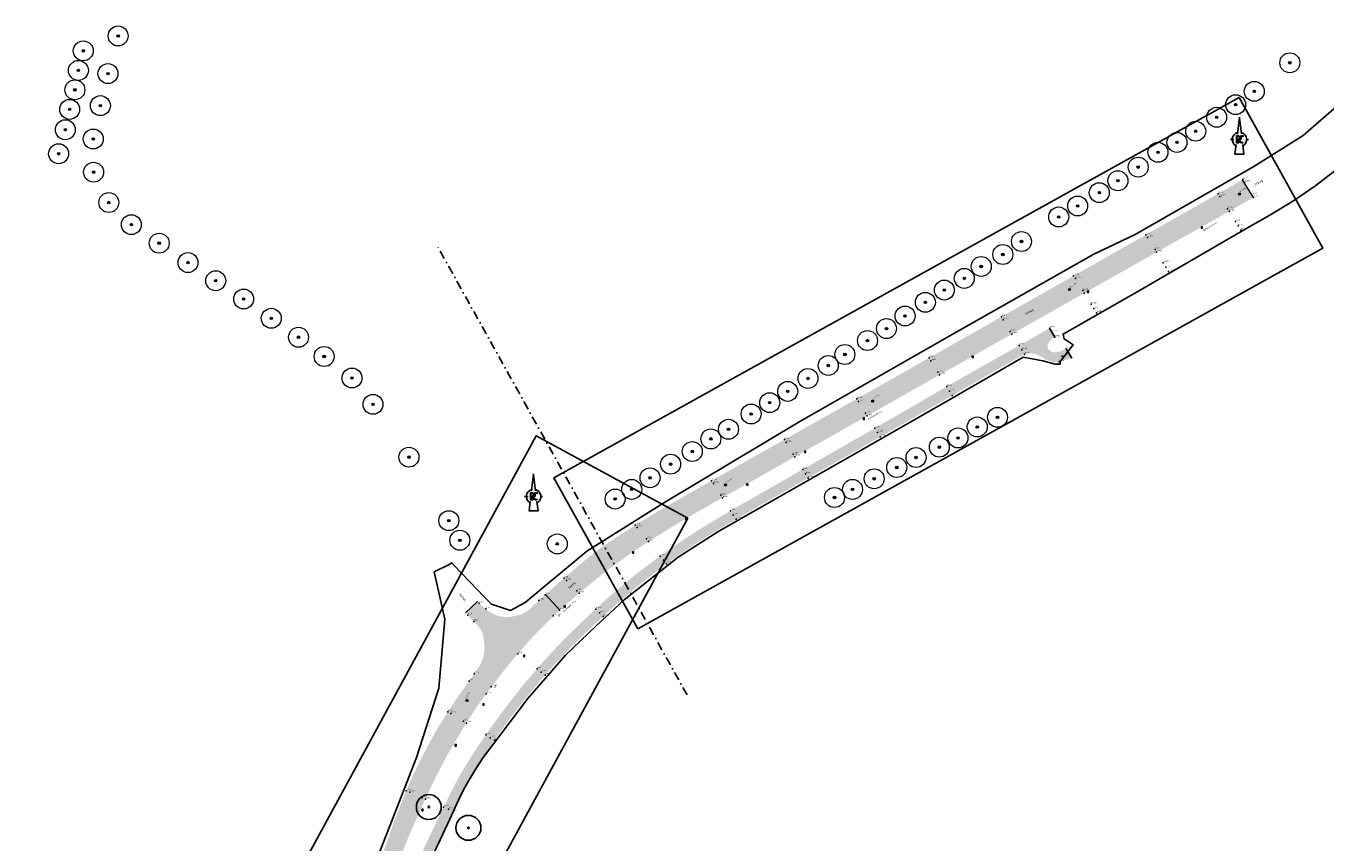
# Model space of a CAD drawing. Header units: metres. Extents: x 157686 to 160831, y 403691 to 406312.
# Tile 27 of 29: x 160005 to 160396, y 405718 to 405963. Entities that reach past the tile are written whole.
import ezdxf
from ezdxf.enums import TextEntityAlignment as Align

# ---------------------------------------------------------------- set-up
doc = ezdxf.new("R2010")
doc.units = ezdxf.units.M
doc.linetypes.add('DASHDOT2', pattern=[12.7, 6.35, -3.175, 0, -3.175])
doc.layers.get('Defpoints').update_dxf_attribs({"color": 171})
for name, color, linetype, lineweight in [('B-WE-GR-BOOM-S', 90, 'Continuous', 25), ('B-WE-GR-BOOM-S (ingemeten)', 90, 'Continuous', 25), ('B-WE-MO-ONDERZOEK_BORING-S-200', 30, 'Continuous', 18), ('B-WE-OG-HOOGTEPUNT-S', 7, 'Continuous', 25), ('B-WE-OG-HOOGTEPUNT-T18', 10, 'Continuous', 18), ('B-WE-OG-TOPOGRAFIE-T35', 7, 'Continuous', 35), ('B-WE-RI-HWA_KOLK_STRAATKOLK-S-200', 150, 'Continuous', 18), ('B-WE-VH-GESLOTENVERHARDING_ASFALT-A-200', 252, 'Continuous', 18), ('B-WE-VH-GESLOTENVERHARDING_ASFALT-TRAPSGEWIJSFREZEN-G', 10, 'VH-TRAPSGEWIJSFREZEN-SO', 18), ('B-WE-VH-T25', 7, 'Continuous', 25), ('N-WE-VH-VERHARDING_ASFALT_ZAAGSNEDE-G', 7, 'VH-ZAAGSNEDE', 25), ('X-XX-AL-BLADVERWIJZING_AS-G', 7, 'DASHDOT2', 25), ('X-XX-AL-ORIENTATIE-S', 7, 'Continuous', 25)]:
    doc.layers.add(name, color=color, linetype=linetype, lineweight=lineweight)
doc.layers.add('V-WE-VH-GESLOTENVERHARDING_ASFALT-A-200', color=7, linetype='Continuous', lineweight=18, true_color=0xcdcdcd)
doc.styles.add('NLCS-ISO', font='NLCS-ISO.TTF')
doc.styles.add('NLCS-ISO-M200-T25_CURSIEF', font='NLCS-ISO.TTF', dxfattribs={"oblique": 15, "height": 0.5})
doc.styles.add('NLCS-ISO-M200-T35', font='NLCS-ISO.TTF', dxfattribs={"height": 0.7000000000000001})
doc.linetypes.add('VH-TRAPSGEWIJSFREZEN-SO', pattern='A,15,-5,[182,NLCS.SHX,S=20,R=0,X=0,Y=0],-5', length=25)
doc.linetypes.add('VH-ZAAGSNEDE', pattern='A,1e-05,-2.54,[181,NLCS.SHX,S=2.54,R=0,X=-2.54,Y=0],-5.08,[181,NLCS.SHX,S=2.54,R=180,X=2.54,Y=0],-2.54', length=10.16001)

# ---------------------------------------------------------------- blocks, each defined once
blk = doc.blocks.new('SGR-BOOM_GBKN-SO')
at = {"linetype": 'ByBlock', "lineweight": 18}
h = blk.add_hatch(color=0, dxfattribs=at)
h.dxf.hatch_style = 1
edge = h.paths.add_edge_path()
edge.add_arc((0, 0), 0.25, 0, 360)
at = {"color": 0, "linetype": 'ByBlock', "lineweight": 18}
for radius in [2, 0.25]:
    blk.add_circle((0, 0), radius, dxfattribs=at)
at = {"color": 0, "linetype": 'ByBlock', "lineweight": 18, "style": 'NLCS-ISO'}
blk.add_attdef('SOORT', (2.5, 0), '', height=1.5, dxfattribs=at)
blk = doc.blocks.new('SGR-BOOM_01')
at = {"ltscale": 0.1}
h = blk.add_hatch(color=256, dxfattribs=at)
edge = h.paths.add_edge_path()
edge.add_arc((7.366995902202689e-12, -5.115907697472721e-12), 0.15, 0, 360)
for centre, radius in [((0, 0), 2.5), ((7.366995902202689e-12, -5.115907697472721e-12), 0.04499999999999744)]:
    blk.add_circle(centre, radius)
blk.add_circle((7.366995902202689e-12, -5.115907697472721e-12), 0.15, dxfattribs=at)
blk = doc.blocks.new('B-SRI-KOLK_STRAAT_01-SO')
for p, q in [((-1.125, 1.530808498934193e-17), (1.125, 2.25)), ((1.125, 0), (-1.125, 2.25))]:
    blk.add_line(p, q)
blk.add_lwpolyline([(-1.125, 0), (1.125, 0), (1.125, 2.25), (-1.125, 2.25)], close=True)
blk = doc.blocks.new('Noordpijl Advin')
blk.add_hatch(color=256).paths.add_polyline_path([(2.177849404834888, 2.73513994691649), (0.9178477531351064, 2.73513994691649), (0.9178477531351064, 0.6877692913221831), (-0.5851211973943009, 2.73513994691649), (-2.319488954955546, 2.73513994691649), (-2.319488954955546, -2.44311867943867), (-0.5625231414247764, -2.44311867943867), (-0.5625231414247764, -0.2367687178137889), (1.043524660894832, -2.443118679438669), (2.539621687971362, -2.443118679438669), (2.539621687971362, -2.174601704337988), (1.180188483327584, -2.174601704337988), (-0.8310401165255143, 0.5883759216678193), (-0.8310401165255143, -2.174601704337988), (-2.050971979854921, -2.174601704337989), (-2.050971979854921, 2.466622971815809), (-0.7211052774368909, 2.466622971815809), (0.9137161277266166, 0.239640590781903), (1.186364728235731, 0.239640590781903), (1.186364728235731, 2.466622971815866), (2.181753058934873, 2.466622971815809, 5.5329464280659)])
for p, q in [((0.02856467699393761, 16.93314052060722), (-1.541224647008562, 4.143700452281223)), ((-2.497582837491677, -3.647972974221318), (-3.408174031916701, -11.06677200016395))]:
    blk.add_line(p, q)
for points in [[(-0.0514094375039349, 16.28157274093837), (1.458753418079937, 4.173447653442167)], [(-5.421043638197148, 0), (-6.698291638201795, 0)], [(-5.421043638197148, 0), (-4.143795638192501, 0)], [(5.421043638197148, 0), (6.698291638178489, 0)], [(2.439107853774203, -3.68680006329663), (3.33960511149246, -10.90677200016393), (-3.388535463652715, -10.90677200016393)]]:
    blk.add_lwpolyline(points)
blk.add_lwpolyline([(2.177849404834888, 2.73513994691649), (0.9178477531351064, 2.73513994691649), (0.9178477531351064, 0.6877692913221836), (-0.5851211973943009, 2.73513994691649), (-2.319488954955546, 2.73513994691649), (-2.319488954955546, -2.443118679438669), (-0.5625231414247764, -2.443118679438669), (-0.5625231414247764, -0.2367687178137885), (1.043524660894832, -2.443118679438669), (2.539621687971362, -2.443118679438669), (2.539621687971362, -2.174601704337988), (1.180188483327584, -2.174601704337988), (-0.8310401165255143, 0.5883759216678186), (-0.8310401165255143, -2.174601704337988), (-2.050971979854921, -2.174601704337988), (-2.050971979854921, 2.466622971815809), (-0.7211052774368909, 2.466622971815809), (0.9137161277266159, 0.239640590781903), (1.186364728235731, 0.239640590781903), (1.186364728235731, 2.466622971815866), (2.181753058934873, 2.466622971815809), (2.181753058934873, 2.466622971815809, 5.5329464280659)], format="xyb", close=True)
for start, end in [(105.0457757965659, 240.9591359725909), (300.1770492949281, 74.04173971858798)]:
    blk.add_arc((0, 0), 5.421043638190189, start, end)
for points in [[(-0.0514094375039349, 16.28157274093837), (0.02856467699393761, 16.93314052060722), (1.45875341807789, 4.173447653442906), (1.627851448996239, 4.110441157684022)], [(2.419406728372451, -3.700283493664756), (2.57340211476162, -3.594889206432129), (3.33960511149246, -10.90677200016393), (3.520800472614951, -11.06677200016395)], [(-3.408174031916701, -11.06677200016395), (-3.388535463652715, -10.90677200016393), (3.520800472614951, -11.06677200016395), (3.33960511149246, -10.90677200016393)]]:
    blk.add_solid(points)
blk = doc.blocks.new('SOG-HOOGTEPUNT-SO')
for p, q in [((-0.5, 0), (0.5, 0)), ((0, 0.5), (0, -0.5))]:
    blk.add_line(p, q)
blk = doc.blocks.new('SMO-BODEM_BORING_VERHARDING-SO')
h = blk.add_hatch(color=256)
edge = h.paths.add_edge_path()
edge.add_arc((0, 0), 1.501469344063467, 0, 360)
blk.add_circle((0, 0), 1.501469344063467)
at = {"style": 'NLCS-ISO'}
blk.add_attdef('NR', (1.724038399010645, 1.494310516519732), '', height=2.5, dxfattribs=at)

msp = doc.modelspace()

# ---------------------------------------------------------------- hatches: boundary and pattern name
at = {"layer": 'V-WE-VH-GESLOTENVERHARDING_ASFALT-A-200'}
h = msp.add_hatch(color=256, dxfattribs=at)
h.dxf.hatch_style = 1
h.paths.add_polyline_path([(160317.952166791, 405865.1211044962), (160317.3979437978, 405866.0016955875), (160317.1970214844, 405865.8896168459), (160316.6190729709, 405865.6057886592), (160315.8762207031, 405865.2990722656), (160315.0073803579, 405865.0930884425), (160313.8750076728, 405864.9464115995), (160312.7227651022, 405865.2368639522), (160312.1828613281, 405865.8259277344), (160311.865920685, 405866.5055063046), (160311.8537725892, 405867.2611771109), (160312.341794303, 405868.1859848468), (160312.9729003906, 405868.7780761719), (160313.4229339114, 405869.1304300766), (160314.0148925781, 405869.5270996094), (160312.4537176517, 405872.2370326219), (160308.7593215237, 405870.1100815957), (160302.6841869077, 405866.6463926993), (160296.5799641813, 405863.2004660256), (160290.4792813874, 405859.7581659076), (160284.4344179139, 405856.3150040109), (160278.3825061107, 405852.8275977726), (160272.2735367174, 405849.2897572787), (160266.1897674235, 405845.7532000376), (160260.163413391, 405842.2695714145), (160254.0926159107, 405838.7820512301), (160248.0317406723, 405835.3221194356), (160242.0028625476, 405831.8739838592), (160235.8868319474, 405828.3802970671), (160230.7514004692, 405825.4450012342), (160232.0199682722, 405822.6676035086), (160237.4207947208, 405825.7495758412), (160243.4795407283, 405829.1884214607), (160249.573377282, 405832.6683926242), (160255.5903291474, 405836.1062285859), (160261.6407673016, 405839.5791279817), (160267.7299855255, 405843.0788474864), (160273.7738375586, 405846.5482182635), (160279.8888026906, 405850.0683913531), (160285.9395869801, 405853.5608071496), (160292.0060305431, 405857.0510482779), (160298.0895112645, 405860.5605378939), (160304.1463895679, 405864.0230789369), (160305.0563822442, 405864.4764697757), (160305.8663863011, 405864.6838322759), (160307.3006721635, 405864.6642767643), (160308.3601074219, 405864.3830566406), (160309.1940917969, 405864.0607910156), (160310.1389160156, 405863.5388183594), (160311.3581542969, 405862.7380371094), (160313.2541454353, 405862.1150021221), (160313.8050690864, 405861.9683461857), (160314.1089198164, 405861.9278743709), (160314.4499511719, 405861.9039566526), (160314.9593392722, 405861.9595007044), (160315.6809082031, 405862.1567876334), (160319.1649081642, 405863.1942099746)])
h = msp.add_hatch(color=256, dxfattribs=at)
h.dxf.hatch_style = 1
h.paths.add_polyline_path([(160160.4842426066, 405767.5358654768), (160161.978141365, 405769.2177677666), (160163.2430813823, 405770.6102838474), (160164.5170044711, 405771.9995097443), (160166.4992050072, 405774.0946562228), (160168.5579466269, 405776.2210835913), (160170.7169790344, 405778.3823043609), (160173.3436271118, 405780.9056897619), (160175.4485949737, 405782.9244801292), (160177.7318199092, 405785.0496261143), (160180.6211859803, 405787.6555189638), (160182.9846685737, 405789.761945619), (160185.6036052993, 405792.0264051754), (160187.9423085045, 405793.9960897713), (160190.5126694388, 405796.0961467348), (160193.0777124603, 405798.1446538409), (160196.0442536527, 405800.4079120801), (160199.0514039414, 405802.6082389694), (160201.7614379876, 405804.4911913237), (160204.4236453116, 405806.28225725), (160207.1375079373, 405808.0423902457), (160209.6592147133, 405809.6289072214), (160213.0192746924, 405811.7036143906), (160219.0821345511, 405815.2348754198), (160225.2481381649, 405818.7911218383), (160231.3305060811, 405822.2741630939), (160232.0199682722, 405822.6676035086), (160230.7514004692, 405825.4450012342), (160229.833335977, 405824.9202564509), (160223.7474963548, 405821.4338712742), (160217.6110790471, 405817.9153890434), (160211.5621010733, 405814.3488878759), (160208.2803768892, 405812.3436958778), (160205.6326519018, 405810.6643332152), (160203.0344105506, 405808.9772804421), (160200.0977316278, 405806.9973221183), (160196.9443998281, 405804.7897952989), (160194.4167229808, 405802.9614829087), (160191.5346212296, 405800.8208501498), (160188.81217897, 405798.7374206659), (160186.0115664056, 405796.4961015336), (160183.6647218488, 405794.5597265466), (160180.9816236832, 405792.2440864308), (160178.6240365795, 405790.1660074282), (160175.9660423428, 405787.7065952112), (160173.4787597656, 405785.382584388), (160171.1227458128, 405783.1251165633), (160168.6438196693, 405780.715661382), (160166.7451086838, 405778.8560809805), (160164.2483795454, 405776.2310391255), (160162.125109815, 405773.9538893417), (160160.9830468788, 405772.7158350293), (160159.543124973, 405771.1186163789), (160158.0303354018, 405769.3668257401), (160156.5548484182, 405767.6582310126), (160155.0570322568, 405765.8795384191), (160153.1073051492, 405763.4917883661), (160150.7897676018, 405760.5671430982), (160148.881294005, 405758.074842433), (160146.5889683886, 405754.9827463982), (160144.4998010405, 405752.0608514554), (160142.6478338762, 405749.4229421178), (160140.6840322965, 405746.5516156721), (160138.790053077, 405743.6633442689), (160136.7337370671, 405740.3654431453), (160135.2888254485, 405737.9508303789), (160133.7404742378, 405735.1098882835), (160132.0334721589, 405731.7782769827), (160130.7309717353, 405729.0945870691), (160128.9820796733, 405725.491145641), (160127.622438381, 405722.6307906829), (160126.2633857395, 405719.771674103), (160124.6577324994, 405716.3740649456), (160123.2975360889, 405713.4958496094), (160121.6238730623, 405709.8907823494), (160120.1982252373, 405706.8199394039), (160118.7682787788, 405703.679324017), (160117.320819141, 405700.5002441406), (160115.9589135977, 405697.3759925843), (160114.5251136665, 405694.0112106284), (160113.1692143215, 405690.7758499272), (160111.9014712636, 405687.6408954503), (160110.6940978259, 405684.5832341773), (160109.3629985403, 405681.1379146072), (160106.828092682, 405674.5670718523), (160105.5639805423, 405671.2428056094), (160104.3419986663, 405668.0293303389), (160101.8267055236, 405661.4818743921), (160099.2874275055, 405654.9644060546), (160096.7392498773, 405648.4724547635), (160096.2629433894, 405647.2493129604), (160096.1252171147, 405646.8956357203), (160095.3448630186, 405644.8917081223), (160094.1926823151, 405641.932940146), (160091.6571833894, 405635.4066471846), (160089.1128773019, 405628.8867077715), (160086.5837410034, 405622.3659379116), (160084.0294164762, 405615.833670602), (160081.4839134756, 405609.3376232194), (160078.9295325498, 405602.7873293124), (160076.382978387, 405596.2574175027), (160073.8238185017, 405589.7234839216), (160071.2618221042, 405583.2096822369), (160068.7424774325, 405576.7468290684), (160066.1809924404, 405570.232374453), (160064.9063924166, 405567.0200495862), (160063.5818328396, 405563.6818136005), (160061.0072655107, 405557.1694884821), (160058.4632279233, 405550.6323819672), (160055.9783994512, 405544.1219242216), (160053.4658225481, 405537.5741382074), (160050.9352294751, 405531.0586829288), (160048.3712266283, 405524.5282599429), (160045.8320274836, 405518.0391577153), (160043.3024725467, 405511.4926754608), (160040.7706273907, 405504.9475334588), (160038.270010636, 405498.4454461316), (160035.7293044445, 405491.8931652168), (160033.1889325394, 405485.3424410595), (160030.6536657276, 405478.8363545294), (160028.1311132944, 405472.3449864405), (160025.5854031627, 405465.8031294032), (160023.058579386, 405459.2990526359), (160020.4993950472, 405452.7696241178), (160017.9815361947, 405446.2491189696), (160017.4186845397, 405444.7953220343), (160016.9300002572, 405443.53309298), (160015.4438230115, 405439.694426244), (160013.6302500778, 405435.0166506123), (160016.2727740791, 405434.1362434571), (160018.0155496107, 405438.6219457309), (160020.5892027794, 405445.2455524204), (160023.1132513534, 405451.7501617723), (160025.6675581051, 405458.3069640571), (160028.1763395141, 405464.7565309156), (160030.7367710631, 405471.334515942), (160033.2683103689, 405477.8295074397), (160035.8112490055, 405484.3598391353), (160038.3468170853, 405490.8646439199), (160040.8969163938, 405497.4262728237), (160043.4520662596, 405503.9822546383), (160045.9787361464, 405510.4957969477), (160048.5393281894, 405517.0716196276), (160051.0449485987, 405523.5167965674), (160053.5954774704, 405530.0817311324), (160056.1256674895, 405536.5947582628), (160058.6436392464, 405543.0771500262), (160061.1824193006, 405549.6223741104), (160063.7276334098, 405556.1927004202), (160066.2711338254, 405562.7227623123), (160067.498739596, 405565.8711162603), (160068.8116720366, 405569.2383015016), (160071.3631893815, 405575.7535470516), (160073.8524651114, 405582.1463953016), (160076.3815460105, 405588.6850655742), (160078.9630688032, 405595.3026433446), (160081.5879956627, 405601.8334404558), (160084.1546834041, 405608.2843482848), (160086.7240283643, 405614.8287017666), (160089.2610992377, 405621.3632519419), (160091.7764729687, 405627.8775023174), (160094.3183412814, 405634.4234585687), (160096.863632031, 405640.9195145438), (160099.4184633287, 405647.4650076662), (160101.9347668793, 405653.9287025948), (160104.4584830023, 405660.4808841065), (160107.011080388, 405667.0359041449), (160108.3780038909, 405670.435380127), (160109.6948543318, 405673.6349335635), (160112.2555439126, 405680.0119789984), (160113.6193835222, 405683.6049550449), (160114.7470875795, 405686.5688223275), (160116.0716278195, 405689.7382290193), (160117.3804545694, 405692.8070600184), (160118.795708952, 405696.2695043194), (160120.0296849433, 405699.2873594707), (160121.5356031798, 405702.7249714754), (160122.9593726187, 405705.6527799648), (160124.5343186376, 405708.7948377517), (160126.2519537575, 405712.3432415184), (160127.5308399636, 405715.0199137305), (160129.284097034, 405718.6764510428), (160130.5522030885, 405721.3250839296), (160131.8367755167, 405724.021565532), (160133.6871418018, 405727.9620090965), (160134.7718804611, 405730.3974957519), (160136.3754836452, 405733.6194319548), (160137.9911333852, 405736.4976122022), (160139.3654103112, 405738.8304061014), (160141.3038809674, 405741.9785206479), (160143.2517694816, 405744.9592904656), (160145.1871052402, 405747.7917331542), (160146.911489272, 405750.2552119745), (160149.0384741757, 405753.1991731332), (160151.3441714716, 405756.2553239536), (160153.2735528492, 405758.71502454), (160155.7646255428, 405761.8537508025), (160157.4279281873, 405763.9007743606), (160159.1253003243, 405765.948813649)])
at = {"layer": 'V-WE-VH-GESLOTENVERHARDING_ASFALT-A-200', "true_color": 0x7d7d7d}
h = msp.add_hatch(color=8, dxfattribs=at)
h.dxf.hatch_style = 1
h.paths.add_polyline_path([(160165.1492150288, 405787.3706199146), (160160.8320214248, 405792.0365866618), (160159.5466797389, 405790.8975742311), (160158.8836223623, 405790.2519869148), (160157.0990185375, 405788.5231202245), (160155.9383664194, 405787.5068868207), (160154.7811292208, 405786.6802778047), (160153.5023172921, 405786.0264800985), (160152.2104177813, 405785.7029626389), (160150.6950683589, 405785.4108886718), (160149.1550292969, 405785.2997538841), (160147.7646978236, 405785.3746834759), (160146.4010425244, 405785.6793878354), (160145.0898112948, 405786.2348744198), (160144.1198730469, 405786.8008889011), (160142.9450683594, 405787.6999511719), (160141.8571777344, 405788.6179199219), (160140.4890136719, 405789.9278857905), (160140.4142749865, 405790.0063312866), (160136.7907415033, 405786.5537153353), (160138.0400333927, 405785.2361160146), (160138.6942369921, 405784.5461425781), (160140.5961041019, 405782.5850816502), (160141.4263582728, 405781.5109928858), (160142.0479251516, 405780.1471547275), (160142.2800292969, 405778.8068847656), (160142.4806849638, 405777.0132939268), (160142.5358886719, 405775.7980957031), (160142.4646099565, 405774.6458344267), (160142.2266422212, 405773.3477132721), (160141.651894, 405771.6942038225), (160140.8846700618, 405770.3391113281), (160139.7183721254, 405768.655996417), (160137.8088644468, 405765.9471083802), (160135.6857749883, 405762.9352264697), (160133.4609720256, 405759.6813709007), (160131.5035801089, 405756.7256047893), (160129.4095983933, 405753.4071853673), (160127.8043047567, 405750.7448714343), (160125.4341066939, 405746.4692635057), (160124.1034963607, 405743.9260753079), (160122.4363291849, 405740.5535756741), (160120.9868717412, 405737.5229817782), (160119.4056487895, 405734.0037469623), (160118.1786130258, 405731.1184787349), (160116.7113935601, 405727.3969853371), (160115.2782152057, 405723.5711985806), (160114.1299366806, 405720.2843422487), (160112.9719585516, 405716.9697215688), (160111.6360464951, 405713.450636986), (160111.0799420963, 405711.9857363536), (160110.6793563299, 405710.9305058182), (160109.3232909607, 405707.3642278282), (160108.1563444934, 405704.2953082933), (160106.8519869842, 405700.860697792), (160105.6616893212, 405697.7264276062), (160104.2216882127, 405693.9707421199), (160103.0711597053, 405690.9700338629), (160101.8834221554, 405687.8642859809), (160100.5667375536, 405684.4213617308), (160098.0601149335, 405677.9013024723), (160096.7745032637, 405674.5643909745), (160095.565571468, 405671.4265084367), (160093.2723657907, 405665.4948075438), (160090.610667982, 405658.6430728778), (160087.9578374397, 405651.8316238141), (160085.418546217, 405645.3111468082), (160082.8733657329, 405638.7987204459), (160080.3466409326, 405632.2986207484), (160077.7831589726, 405625.7351128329), (160075.2193723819, 405619.1783409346), (160072.6750435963, 405612.6647949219), (160070.1495459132, 405606.1923963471), (160067.593068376, 405599.6398742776), (160065.0968825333, 405593.2210436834), (160062.5863373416, 405586.7431368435), (160059.9700225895, 405579.9850495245), (160057.460327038, 405573.4949826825), (160056.2036173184, 405570.2486773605), (160054.9199345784, 405566.9326959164), (160052.4084740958, 405560.4405590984), (160049.9149157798, 405553.9952554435), (160047.3970550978, 405547.4703342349), (160044.8419715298, 405540.8925471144), (160042.3007414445, 405534.3428026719), (160039.7596531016, 405527.8373147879), (160037.2174648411, 405521.3503853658), (160034.6231054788, 405514.8249718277), (160032.0446643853, 405508.3448643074), (160029.4787029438, 405501.8347917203), (160026.9694832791, 405495.3576861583), (160024.4375008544, 405488.8102074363), (160021.9056416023, 405482.3184103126), (160019.3429343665, 405475.8011891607), (160016.7849457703, 405469.2728274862), (160014.2560438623, 405462.7355254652), (160011.7087215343, 405456.2204079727), (160009.1817221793, 405449.687444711), (160006.6580419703, 405443.2049698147), (160004.6459785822, 405438.0099316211), (160009.7684732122, 405436.3032750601), (160011.6652862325, 405441.209475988), (160012.5382986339, 405443.467691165), (160014.2143913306, 405447.8036487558), (160016.6997944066, 405454.2599656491), (160019.235722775, 405460.7885508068), (160021.7437263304, 405467.2717197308), (160024.2772921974, 405473.8209670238), (160026.8317584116, 405480.3626083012), (160029.3971640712, 405486.8397131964), (160031.9737598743, 405493.3549456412), (160034.5498141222, 405499.8737557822), (160037.1201030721, 405506.3668880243), (160039.6971316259, 405512.8828203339), (160042.2491267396, 405519.3659708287), (160044.8261475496, 405525.9213470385), (160047.3869531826, 405532.4311544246), (160049.922899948, 405538.9264060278), (160052.4535234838, 405545.5056251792), (160054.9410462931, 405552.0260618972), (160057.4609178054, 405558.5686482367), (160059.977172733, 405565.0717456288), (160061.3029259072, 405568.4901125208), (160062.509746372, 405571.6018192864), (160065.0473131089, 405578.129422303), (160067.601137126, 405584.6898086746), (160070.1326608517, 405591.2118530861), (160072.6427737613, 405597.7293978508), (160075.1349010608, 405604.266343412), (160077.6267718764, 405610.8011514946), (160080.111093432, 405617.3166536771), (160082.624180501, 405623.886437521), (160085.1479109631, 405630.398338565), (160087.7022438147, 405636.9146285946), (160090.2395712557, 405643.4081709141), (160090.4589774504, 405643.9772457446), (160092.7278821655, 405649.8621140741), (160093.0651476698, 405650.7334494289), (160095.2980014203, 405656.5020927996), (160097.830797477, 405663.0269557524), (160100.3535202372, 405669.5568781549), (160101.576898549, 405672.7120760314), (160102.8728289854, 405676.0543920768), (160105.4116920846, 405682.5870705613), (160106.7509890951, 405686.0500834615), (160107.9291705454, 405689.0965007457), (160109.1924780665, 405692.3968882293), (160110.4912401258, 405695.7899005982), (160111.7228149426, 405698.967577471), (160113.0031720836, 405702.2711212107), (160114.400450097, 405705.8449106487), (160115.5677854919, 405708.8305805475), (160116.6813691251, 405711.6700014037), (160118.0951015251, 405715.2747430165), (160119.3234153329, 405718.2675267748), (160120.7480985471, 405721.6152309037), (160122.2171884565, 405724.9522983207), (160123.7241962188, 405728.2842425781), (160125.2247273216, 405731.5523227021), (160126.6836018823, 405734.6639750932), (160128.2184222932, 405737.800441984), (160129.7649582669, 405740.8082377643), (160131.1695737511, 405743.4113321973), (160133.2937077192, 405747.0840245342), (160135.022443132, 405750.0007973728), (160136.9314345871, 405753.1638031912), (160138.9330814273, 405756.314832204), (160140.8501051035, 405759.1633153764), (160142.6485475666, 405761.6076581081), (160145.0004434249, 405764.7671723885), (160145.9065224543, 405765.9787788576), (160146.9049435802, 405767.2985112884), (160147.8158087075, 405768.4756498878), (160149.3693238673, 405770.4335361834), (160150.3947270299, 405771.7079994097), (160151.5201991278, 405773.0542442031), (160152.5133359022, 405774.2303052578), (160153.8895183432, 405775.8156006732), (160155.1283811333, 405777.1926190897), (160156.0757708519, 405778.230059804), (160157.2499696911, 405779.493047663), (160158.7204997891, 405781.0424578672), (160159.8873310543, 405782.2393148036), (160161.2561327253, 405783.6229942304), (160162.453486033, 405784.8098121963), (160163.6861037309, 405786.001582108), (160165.101911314, 405787.3281761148)])

# ---------------------------------------------------------------- linework, layer by layer
at = {"layer": 'B-WE-VH-GESLOTENVERHARDING_ASFALT-TRAPSGEWIJSFREZEN-G', "ltscale": 0.05, "elevation": 14.94018554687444}
msp.add_lwpolyline([(160373.7453074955, 405911.559784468), (160370.4648000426, 405916.8886672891)], dxfattribs=at)
at = {"layer": 'Defpoints'}
for points in [[(160400.210513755, 405940.238215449), (160388.7325921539, 405930.2492940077), (160373.9221939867, 405920.8695479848), (160338.1917343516, 405900.3973079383), (160325.7890672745, 405894.4716826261), (160282.298353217, 405869.8123026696), (160237.3825357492, 405844.1854572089), (160196.4652616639, 405819.6599800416), (160173.253865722, 405805.1178359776), (160154.7778522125, 405789.6693410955), (160150.3421366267, 405787.2690101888), (160144.6047036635, 405789.2096847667), (160142.3831931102, 405791.3776494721), (160133.5494837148, 405800.7081560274), (160132.7281745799, 405801.6385522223), (160131.9337177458, 405801.1018040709), (160127.4009197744, 405798.8901293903), (160130.5568894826, 405784.6075952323), (160128.7958023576, 405763.8906946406), (160122.0636946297, 405743.0557869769), (160113.9986103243, 405722.1667655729), (160108.8774401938, 405709.0994304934)], [(160126.7729808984, 405713.2730031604), (160129.1494527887, 405718.236223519), (160132.0943152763, 405724.4123926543), (160134.1515218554, 405728.8243234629), (160134.7231788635, 405730.2229758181), (160136.2370022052, 405733.247756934), (160137.8608649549, 405736.1007121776), (160139.9131192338, 405739.5945877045), (160142.0805759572, 405743.0188263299), (160155.5331658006, 405760.7435289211), (160166.8964469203, 405773.7698518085), (160175.9775957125, 405782.4998603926), (160184.5411764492, 405790.513738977), (160200.8046708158, 405803.3058484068), (160213.0023267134, 405811.1439582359), (160249.460282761, 405831.8885521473), (160279.8511442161, 405849.2625710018), (160304.47099541, 405863.50839344), (160310.4145283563, 405862.3898720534), (160314.0934200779, 405861.4365481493), (160315.626279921, 405861.4195347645), (160315.6809082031, 405862.1567876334), (160317.1188964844, 405864.1218261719), (160319.5510253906, 405867.2078433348), (160316.8355543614, 405869.0120216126), (160316.4980954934, 405870.4659364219), (160340.8693131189, 405884.3685728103), (160371.3037618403, 405902.0233590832), (160378.6532563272, 405906.2472112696), (160386.1256802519, 405910.7511012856), (160392.4864708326, 405915.1400733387), (160400.9026767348, 405921.6904748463)]]:
    msp.add_lwpolyline(points, dxfattribs=at)
at = {"layer": 'N-WE-VH-VERHARDING_ASFALT_ZAAGSNEDE-G', "ltscale": 0.05, "flags": 128}
for points, elevation in [([(160312.4478702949, 405872.2336661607), (160314.0148925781, 405869.5270996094)], 13.94198577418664), ([(160317.4076000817, 405866.007082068), (160319.1828772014, 405863.1654696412)], 13.79662831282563)]:
    msp.add_lwpolyline(points, dxfattribs=dict(at, elevation=elevation))
msp.add_lwpolyline([(160140.4142749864, 405790.0063312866), (160136.7884259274, 405786.5515089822)], dxfattribs=at)
at = {"layer": 'X-XX-AL-BLADVERWIJZING_AS-G', "ltscale": 0.4, "extrusion": (-0.0007010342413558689, -0.001062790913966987, 0.9999991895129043), "elevation": -543.5821452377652}
msp.add_lwpolyline([(160203.4087793, 405761.5254501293), (160128.2017445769, 405896.7747584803)], dxfattribs=at)

# ---------------------------------------------------------------- block references
at = {"layer": 'B-WE-GR-BOOM-S', "xscale": 1.5, "yscale": 1.5, "zscale": 1.5}
for p in [(160032.353, 405960.175), (160021.87, 405955.682), (160384.7, 405952.1), (160020.4, 405949.802), (160029.296, 405948.844), (160019.346, 405943.969), (160374, 405943.5), (160027.015, 405939.204), (160368.4, 405939.5), (160017.771, 405938.077), (160362.7, 405935.7), (160016.476, 405931.946), (160356.4, 405931.5), (160024.867, 405929.159), (160350.758, 405928.135), (160014.458, 405924.719), (160345.042, 405925.161), (160339.1, 405920.7), (160024.969, 405919.173), (160333, 405916.6), (160327.4, 405913), (160029.539, 405910.033), (160320.9, 405909), (160315.2, 405905.7), (160036.326, 405903.384), (160044.701, 405897.804), (160304, 405898.3), (160298.4, 405894.4), (160053.362, 405891.969), (160291.9, 405890.8), (160061.7, 405886.5), (160286.8, 405887.2), (160070.1, 405881), (160280.8, 405883.7), (160275.1, 405880), (160078.4, 405875.2), (160269, 405875.9), (160086.6, 405869.5), (160263.4, 405872.1), (160257.7, 405868.5), (160094.3, 405863.7), (160250.9, 405864.3), (160102.681, 405857.227), (160245.9, 405861), (160233.7, 405853.2), (160239.8, 405857.1), (160109, 405849.3), (160228.3, 405849.8), (160222.7, 405846.4), (160296.8, 405845.4), (160215.9, 405841.8), (160290.7, 405842.5), (160210.6, 405838.9), (160284.9, 405839.2), (160205, 405835.1), (160279.294, 405836.415), (160119.8, 405833.4), (160198.5, 405831.3), (160266.5, 405830.3), (160272.3, 405833.3), (160192.3, 405827.2), (160259.7, 405826.9), (160186.8, 405823.7), (160253.2, 405823.7), (160181.8, 405820.8), (160247.77, 405821.264), (160131.8, 405814.3), (160135.1, 405808.4), (160164.4, 405807.3)]:
    msp.add_blockref('SGR-BOOM_GBKN-SO', p, dxfattribs=at)
at = {"layer": 'B-WE-GR-BOOM-S (ingemeten)', "xscale": 1.5, "yscale": 1.5, "zscale": 1.5}
for p in [(160125.778553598, 405728.1036297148, 8.224868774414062), (160137.6980984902, 405721.8456125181, 7.942153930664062)]:
    msp.add_blockref('SGR-BOOM_01', p, dxfattribs=at)
at = {"layer": 'B-WE-MO-ONDERZOEK_BORING-S-200', "xscale": 0.2000000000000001, "yscale": 0.2000000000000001, "zscale": 0.2000000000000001}
for p, rotation, values in [((160369.5628424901, 405912.6049848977), 32.21881471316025, {'NR': '2-2-35'}), ((160318.4555955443, 405883.8827434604), 32.21881471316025, {'NR': '2-2-34'}), ((160259.2401764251, 405850.241414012), 32.21881471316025, {'NR': '2-2-33'}), ((160215.034643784, 405825.0303809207), 32.21881471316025, {'NR': '2-2-32'}), ((160137.2502668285, 405760.1798967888), 60.77137979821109, {'NR': '2-2-31'})]:
    msp.add_blockref('SMO-BODEM_BORING_VERHARDING-SO', p, dxfattribs=dict(at, rotation=rotation)).add_auto_attribs(values)
at = {"layer": 'B-WE-OG-HOOGTEPUNT-S', "xscale": 0.2, "yscale": 0.2, "zscale": 0.2}
for p in [(160370.5485586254, 405916.9480962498, 14.85249685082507), (160371.0565672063, 405916.0718787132, 14.89849366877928), (160363.1417536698, 405912.6935708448, 14.67610386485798), (160363.6634800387, 405911.8491271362, 14.70706308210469), (160373.3050717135, 405912.393869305, 14.94896850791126), (160373.7828196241, 405911.5819622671, 14.94142501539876), (160365.9254519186, 405908.1879974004, 14.73354122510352), (160366.4344941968, 405907.3640836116, 14.7134482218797), (160368.3315052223, 405904.2936637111, 15.3382983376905), (160341.4110713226, 405900.3468267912, 14.06955706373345), (160341.9368292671, 405899.4950304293, 14.10936701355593), (160369.1342920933, 405902.9943076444, 15.30321644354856), (160369.9367060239, 405901.6955552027, 15.26752440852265), (160344.1708393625, 405895.8756430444, 14.11722407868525), (160344.6512863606, 405895.0972563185, 14.08544937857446), (160346.621524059, 405891.9052145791, 14.80164372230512), (160319.6921192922, 405887.982525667, 13.43769748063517), (160347.4584648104, 405890.5492615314, 14.77019870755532), (160348.2430871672, 405889.2780710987, 14.74244976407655), (160320.2140866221, 405887.1360428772, 13.48589480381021), (160322.4124850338, 405883.5708649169, 13.48510328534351), (160322.8959243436, 405882.7868636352, 13.44342947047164), (160324.9502018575, 405879.4554088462, 14.25495194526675), (160325.7741454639, 405878.1192062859, 14.24079885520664), (160326.5558988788, 405876.8514242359, 14.22558618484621), (160297.9571800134, 405875.6267061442, 12.80946273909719), (160298.4833798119, 405874.7741526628, 12.85487342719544), (160312.5139718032, 405872.2717223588, 13.94365435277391), (160300.6443801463, 405871.2728811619, 12.86936126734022), (160301.1389928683, 405870.4715053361, 12.85394279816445), (160313.2713007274, 405870.9619504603, 13.92883691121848), (160314.0148925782, 405869.5270996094, 13.90241706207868), (160303.2875496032, 405866.9903950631, 13.73013453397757), (160304.0878709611, 405865.6937074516, 13.68939799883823), (160304.8902449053, 405864.3936942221, 13.62885260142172), (160317.4606264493, 405866.0366613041, 13.79601289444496), (160276.2095394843, 405863.2861641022, 12.20598534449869), (160276.7439096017, 405862.4214806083, 12.24766814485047), (160315.3201237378, 405862.0581441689, 13.72895598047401), (160316.2475524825, 405863.7775409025, 13.76628981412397), (160278.8813360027, 405858.9628341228, 12.26617377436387), (160279.3774233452, 405858.1600973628, 12.25097170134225), (160281.5462226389, 405854.6506852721, 13.1835155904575), (160282.4056492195, 405853.2600162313, 13.14646432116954), (160254.4754184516, 405850.9675265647, 11.59163340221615), (160254.9989173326, 405850.1178552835, 11.62248403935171), (160283.1977621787, 405851.9782697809, 13.11067803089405), (160259.9204073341, 405842.1299705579, 12.64697016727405), (160260.7226258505, 405840.8279199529, 12.61166908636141), (160232.6992070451, 405838.6734729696, 10.94624514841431), (160233.2217109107, 405837.8265008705, 10.98641371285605), (160261.5308888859, 405839.5160587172, 12.57411107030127), (160235.3895387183, 405834.3124796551, 11.00709092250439), (160235.8708127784, 405833.5323405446, 10.98792070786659), (160238.2251341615, 405829.716015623, 12.12227971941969), (160210.8076597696, 405826.3309112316, 10.35357212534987), (160211.3536093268, 405825.4667027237, 10.39032232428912), (160239.0365648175, 405828.4006968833, 12.08203993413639), (160239.8288791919, 405827.1163653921, 12.04215787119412), (160213.5801156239, 405821.9422641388, 10.38255040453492), (160214.0573954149, 405821.1867561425, 10.36642716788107), (160216.5275957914, 405817.2765630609, 11.58223130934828), (160217.3505756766, 405815.9738305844, 11.54867343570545), (160218.1575846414, 405814.6963792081, 11.50881882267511), (160187.8670739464, 405812.9603893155, 9.79987416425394), (160188.4538559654, 405812.2327910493, 9.793856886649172), (160191.2222973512, 405808.7999776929, 9.740722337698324), (160191.8761154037, 405807.9892560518, 9.709057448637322), (160195.3730064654, 405803.6531792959, 11.04699479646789), (160196.3625073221, 405802.4262175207, 11.0141416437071), (160197.2680502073, 405801.3033619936, 10.9732228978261), (160166.4454139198, 405796.9828510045, 9.160710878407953), (160167.1338107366, 405796.3069916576, 9.15486573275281), (160158.9050292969, 405790.2458496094, 8.997802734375), (160160.7766930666, 405791.9875571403, 8.97436414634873), (160170.3126043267, 405793.1860920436, 9.101962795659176), (160171.0215911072, 405792.4900177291, 9.070723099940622), (160137.5498617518, 405785.8410841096, 8.425744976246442), (160140.8937988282, 405789.4157714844, 8.453450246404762), (160142.8921564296, 405787.7260952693, 8.5490722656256), (160175.9660423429, 405787.7065952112, 10.51969998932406), (160177.0989308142, 405786.52336195, 10.47285939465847), (160139.3258845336, 405783.9530993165, 8.506139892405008), (160178.1843246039, 405785.4577359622, 10.42344520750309), (160152.5245073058, 405774.2431741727, 8.470752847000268), (160139.4299316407, 405768.1721191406, 8.323395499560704), (160158.3202435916, 405769.7025356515, 9.983969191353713), (160159.5623031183, 405768.7294507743, 9.938504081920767), (160160.7310863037, 405767.8137738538, 9.89120527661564), (160137.8815705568, 405765.9778980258, 8.201223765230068), (160143.0059232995, 405762.1426744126, 8.10849187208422), (160131.5426058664, 405756.7845357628, 8.07367923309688), (160132.4227822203, 405756.2446376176, 8.058831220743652), (160136.2232167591, 405753.9134598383, 7.991683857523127), (160137.075535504, 405753.3906494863, 7.944460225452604), (160142.9175746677, 405749.8071561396, 9.460703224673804), (160144.2626790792, 405748.9820721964, 9.410349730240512), (160145.492342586, 405748.2277994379, 9.355804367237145), (160118.9841192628, 405733.0125568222, 7.843180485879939), (160120.0552624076, 405732.5409245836, 7.847617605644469), (160123.8112035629, 405730.8871559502, 7.809799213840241), (160124.7329680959, 405730.4812962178, 7.782326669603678), (160130.2294139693, 405728.061170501, 8.888348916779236), (160131.6817750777, 405727.4216851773, 8.829736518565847), (160133.1332967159, 405726.7825694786, 8.770512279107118)]:
    msp.add_blockref('SOG-HOOGTEPUNT-SO', p, dxfattribs=at)
at = {"layer": 'B-WE-RI-HWA_KOLK_STRAATKOLK-S-200', "xscale": 0.2, "yscale": 0.2, "zscale": 0.2}
for p in [(160358.246, 405902.323), (160324.063, 405882.984), (160289.303, 405863.352), (160256.571, 405844.787), (160238.942, 405834.782), (160221.58, 405824.932), (160203.233, 405814.529), (160187.246, 405804.488), (160166.63, 405788.234), (160154.473, 405773.407), (160142.239, 405758.728), (160133.849, 405746.438), (160123.866, 405727.001)]:
    msp.add_blockref('B-SRI-KOLK_STRAAT_01-SO', p, dxfattribs=at)
at = {"layer": 'X-XX-AL-ORIENTATIE-S', "xscale": 0.4, "yscale": 0.4, "zscale": 0.4}
for p in [(160369.5592695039, 405928.998049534), (160157.2777972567, 405821.5718280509)]:
    msp.add_blockref('Noordpijl Advin', p, dxfattribs=at)

# ---------------------------------------------------------------- texts
at = {"layer": 'B-WE-OG-HOOGTEPUNT-T18', "style": 'NLCS-ISO'}
for s, p in [('14.852', (160370.6508767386, 405917.219940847, 14.85249685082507)), ('14.898', (160371.1588853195, 405916.3437233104, 14.89849366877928)), ('14.676', (160363.244071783, 405912.965415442, 14.67610386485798)), ('14.707', (160363.7657981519, 405912.1209717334, 14.70706308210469)), ('14.949', (160373.4073898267, 405912.6657139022, 14.94896850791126)), ('14.941', (160373.8851377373, 405911.8538068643, 14.94142501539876)), ('14.734', (160366.0277700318, 405908.4598419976, 14.73354122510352)), ('14.713', (160366.53681231, 405907.6359282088, 14.7134482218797)), ('15.338', (160368.4338233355, 405904.5655083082, 15.3382983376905)), ('15.303', (160369.2366102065, 405903.2661522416, 15.30321644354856)), ('14.070', (160341.5133894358, 405900.6186713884, 14.06955706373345)), ('14.109', (160342.0391473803, 405899.7668750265, 14.10936701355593)), ('15.268', (160370.0390241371, 405901.9673997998, 15.26752440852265)), ('14.117', (160344.2731574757, 405896.1474876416, 14.11722407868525)), ('14.085', (160344.7536044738, 405895.3691009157, 14.08544937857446)), ('14.802', (160346.7238421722, 405892.1770591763, 14.80164372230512)), ('13.438', (160319.7944374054, 405888.2543702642, 13.43769748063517)), ('13.486', (160320.3164047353, 405887.4078874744, 13.48589480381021)), ('14.770', (160347.5607829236, 405890.8211061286, 14.77019870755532)), ('14.742', (160348.3454052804, 405889.5499156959, 14.74244976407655)), ('13.485', (160322.514803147, 405883.8427095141, 13.48510328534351)), ('13.443', (160322.9982424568, 405883.0587082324, 13.44342947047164)), ('14.255', (160325.0525199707, 405879.7272534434, 14.25495194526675)), ('12.809', (160298.0594981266, 405875.8985507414, 12.80946273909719)), ('14.241', (160325.8764635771, 405878.3910508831, 14.24079885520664)), ('14.226', (160326.658216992, 405877.1232688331, 14.22558618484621)), ('12.855', (160298.5856979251, 405875.04599726, 12.85487342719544)), ('12.869', (160300.7466982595, 405871.5447257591, 12.86936126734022)), ('13.944', (160312.6162899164, 405872.543566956, 13.94365435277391)), ('12.854', (160301.2413109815, 405870.7433499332, 12.85394279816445)), ('13.929', (160313.3736188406, 405871.2337950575, 13.92883691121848)), ('13.902', (160314.1172106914, 405869.7989442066, 13.90241706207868)), ('13.730', (160303.3898677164, 405867.2622396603, 13.73013453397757)), ('13.689', (160304.1901890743, 405865.9655520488, 13.68939799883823)), ('13.629', (160304.9925630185, 405864.6655388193, 13.62885260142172)), ('13.766', (160316.3498705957, 405864.0493854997, 13.76628981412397)), ('13.796', (160317.5629445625, 405866.3085059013, 13.79601289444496)), ('12.206', (160276.3118575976, 405863.5580086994, 12.20598534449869)), ('12.248', (160276.8462277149, 405862.6933252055, 12.24766814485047)), ('13.729', (160315.422441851, 405862.3299887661, 13.72895598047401)), ('12.266', (160278.9836541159, 405859.2346787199, 12.26617377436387)), ('12.251', (160279.4797414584, 405858.4319419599, 12.25097170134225)), ('13.184', (160281.6485407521, 405854.9225298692, 13.1835155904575)), ('13.146', (160282.5079673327, 405853.5318608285, 13.14646432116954)), ('13.111', (160283.3000802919, 405852.2501143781, 13.11067803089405)), ('11.592', (160254.5777365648, 405851.2393711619, 11.59163340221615)), ('11.622', (160255.1012354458, 405850.3896998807, 11.62248403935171)), ('12.612', (160260.8249439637, 405841.0997645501, 12.61166908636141)), ('10.946', (160232.8015251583, 405838.9453175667, 10.94624514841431)), ('10.986', (160233.3240290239, 405838.0983454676, 10.98641371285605)), ('12.574', (160261.6332069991, 405839.7879033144, 12.57411107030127)), ('11.007', (160235.4918568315, 405834.5843242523, 11.00709092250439)), ('10.988', (160235.9731308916, 405833.8041851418, 10.98792070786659)), ('12.122', (160238.3274522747, 405829.9878602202, 12.12227971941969)), ('12.082', (160239.1388829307, 405828.6725414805, 12.08203993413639)), ('10.354', (160210.9099778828, 405826.6027558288, 10.35357212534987)), ('10.390', (160211.45592744, 405825.7385473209, 10.39032232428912)), ('12.042', (160239.9311973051, 405827.3882099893, 12.04215787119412)), ('10.383', (160213.6824337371, 405822.214108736, 10.38255040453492)), ('10.366', (160214.1597135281, 405821.4586007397, 10.36642716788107)), ('11.582', (160216.6299139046, 405817.5484076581, 11.58223130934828)), ('9.800', (160187.9693920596, 405813.2322339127, 9.79987416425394)), ('11.549', (160217.4528937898, 405816.2456751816, 11.54867343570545)), ('11.509', (160218.2599027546, 405814.9682238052, 11.50881882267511)), ('9.794', (160188.5561740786, 405812.5046356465, 9.793856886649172)), ('9.741', (160191.3246154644, 405809.0718222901, 9.740722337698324)), ('9.709', (160191.9784335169, 405808.261100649, 9.709057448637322)), ('11.047', (160195.4753245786, 405803.9250238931, 11.04699479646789)), ('11.014', (160196.4648254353, 405802.6980621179, 11.0141416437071)), ('10.973', (160197.3703683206, 405801.5752065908, 10.9732228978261)), ('9.161', (160166.547732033, 405797.2546956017, 9.160710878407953)), ('9.155', (160167.2361288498, 405796.5788362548, 9.15486573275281)), ('9.102', (160170.4149224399, 405793.4579366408, 9.101962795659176)), ('8.453', (160140.9961169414, 405789.6876160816, 8.453450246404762)), ('8.998', (160159.0073474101, 405790.5176942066, 8.997802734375)), ('8.974', (160160.8790111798, 405792.2594017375, 8.97436414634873)), ('9.071', (160171.1239092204, 405792.7618623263, 9.070723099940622)), ('8.426', (160137.652179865, 405786.1129287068, 8.425744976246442)), ('8.549', (160142.9944745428, 405787.9979398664, 8.5490722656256)), ('10.520', (160176.0683604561, 405787.9784398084, 10.51969998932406)), ('10.473', (160177.2012489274, 405786.7952065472, 10.47285939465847)), ('10.423', (160178.2866427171, 405785.7295805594, 10.42344520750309)), ('8.506', (160139.4282026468, 405784.2249439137, 8.506139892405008)), ('8.471', (160152.626825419, 405774.5150187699, 8.470752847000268)), ('9.984', (160158.4225617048, 405769.9743802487, 9.983969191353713)), ('8.201', (160137.98388867, 405766.249742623, 8.201223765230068)), ('8.323', (160139.5322497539, 405768.4439637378, 8.323395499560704)), ('9.939', (160159.6646212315, 405769.0012953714, 9.938504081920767)), ('9.891', (160160.8334044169, 405768.0856184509, 9.89120527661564)), ('8.074', (160131.6449239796, 405757.05638036, 8.07367923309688)), ('8.059', (160132.5251003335, 405756.5164822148, 8.058831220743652)), ('7.992', (160136.3255348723, 405754.1853044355, 7.991683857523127)), ('7.944', (160137.1778536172, 405753.6624940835, 7.944460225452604)), ('9.461', (160143.0198927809, 405750.0790007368, 9.460703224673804)), ('9.410', (160144.3649971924, 405749.2539167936, 9.410349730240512)), ('9.356', (160145.5946606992, 405748.4996440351, 9.355804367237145)), ('7.843', (160119.086437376, 405733.2844014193, 7.843180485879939)), ('7.848', (160120.1575805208, 405732.8127691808, 7.847617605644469)), ('7.810', (160123.9135216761, 405731.1590005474, 7.809799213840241)), ('7.782', (160124.8352862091, 405730.753140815, 7.782326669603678)), ('8.888', (160130.3317320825, 405728.3330150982, 8.888348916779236)), ('8.830', (160131.7840931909, 405727.6935297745, 8.829736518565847)), ('8.771', (160133.2356148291, 405727.0544140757, 8.770512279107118))]:
    msp.add_text(s, height=0.3599999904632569, rotation=359.8908317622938, dxfattribs=at).set_placement(p)
at = {"layer": 'B-WE-OG-TOPOGRAFIE-T35', "style": 'NLCS-ISO-M200-T35'}
for rotation, p in [(29.5, (160375.3501107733, 405915.9933009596)), (29.5, (160306.4126834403, 405877.0833358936)), (43.52639253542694, (160168.7845377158, 405794.7620867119)), (133.3523242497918, (160135.9816012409, 405791.1852983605, -0.003075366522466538))]:
    msp.add_text('Steeg', height=0.7000000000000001, rotation=rotation, dxfattribs=at).set_placement(p, align=Align.MIDDLE)

# ---------------------------------------------------------------- next in the draw order: texts
at = {"layer": 'B-WE-VH-T25', "char_height": 0.4999999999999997, "width": 1.455861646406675, "attachment_point": 1, "style": 'NLCS-ISO-M200-T25_CURSIEF', "bg_fill": 3, "box_fill_scale": 1.2, "bg_fill_color": 256, "bg_fill_transparency": 0}
for s, insert, rotation in [('betongoot+rws', (160358.4121234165, 405901.825627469, 14.61994164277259), 30.20206134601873), ('gbt', (160164.3994354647, 405785.7247105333, 0.9568018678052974), 45.12013294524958), ('gbt', (160145.2446055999, 405764.262232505, 0.9568018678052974), 51.92844617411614)]:
    msp.add_mtext(s, dxfattribs=dict(at, insert=insert, rotation=rotation))

# ---------------------------------------------------------------- next in the draw order: linework, layer by layer
at = {"layer": 'N-WE-VH-VERHARDING_ASFALT_ZAAGSNEDE-G', "ltscale": 0.05, "elevation": 8.878686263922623, "flags": 128}
msp.add_lwpolyline([(160165.1580189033, 405787.3611048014), (160160.8540666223, 405792.0561221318)], dxfattribs=at)

# ---------------------------------------------------------------- next in the draw order: block references
at = {"layer": 'B-WE-OG-HOOGTEPUNT-S', "xscale": 0.2, "yscale": 0.2, "zscale": 0.2}
for p in [(160163.1950683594, 405785.6091308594, 8.869873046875), (160144.5700759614, 405764.2441358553, 8.209026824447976)]:
    msp.add_blockref('SOG-HOOGTEPUNT-SO', p, dxfattribs=at)

# ---------------------------------------------------------------- next in the draw order: texts
at = {"layer": 'B-WE-OG-HOOGTEPUNT-T18', "style": 'NLCS-ISO'}
for s, p in [('8.108', (160143.1082414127, 405762.4145190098, 8.10849187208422)), ('8.209', (160144.6723940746, 405764.5159804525, 8.209026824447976))]:
    msp.add_text(s, height=0.3599999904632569, rotation=359.8908317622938, dxfattribs=at).set_placement(p)

# ---------------------------------------------------------------- next in the draw order: texts
at = {"layer": 'B-WE-VH-T25', "insert": (160165.9962614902, 405787.0423221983), "char_height": 0.4999999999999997, "width": 1.455861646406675, "attachment_point": 1, "rotation": 42.74255841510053, "style": 'NLCS-ISO-M200-T25_CURSIEF', "bg_fill": 3, "box_fill_scale": 1.2, "bg_fill_color": 256, "bg_fill_transparency": 0}
msp.add_mtext('betongoot+rws', dxfattribs=at)

# ---------------------------------------------------------------- next in the draw order: hatches: boundary and pattern name
at = {"layer": 'B-WE-VH-GESLOTENVERHARDING_ASFALT-A-200'}
h = msp.add_hatch(dxfattribs=at)
h.set_pattern_fill('AVH-ASFALT_FREESVAK-SO', color=256, scale=0.2, angle=30, pattern_type=2)
h.set_pattern_definition([(29.99999999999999, (0, 0), (0.1143829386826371, 0.426882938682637), [0.3125, -0.3125]), (120, (0.2706329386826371, 0.15625), (-0.426882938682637, 0.1143829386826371), [0.3124999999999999, -0.3124999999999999])])
h.paths.add_polyline_path([(160266.0740308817, 405850.6247438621), (160277.1369610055, 405856.8906036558), (160284.1416416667, 405860.8576745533), (160293.469835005, 405866.1375100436), (160301.8634174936, 405870.8798606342), (160309.7574392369, 405875.3377949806), (160317.215522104, 405879.5658116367), (160326.0041953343, 405884.5467082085), (160332.3268519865, 405888.1187561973), (160339.9128855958, 405892.4162507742), (160350.9819273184, 405898.662743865), (160361.0072644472, 405904.3176107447), (160364.2715173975, 405906.1476633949), (160370.277157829, 405909.5574871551), (160373.7453074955, 405911.559784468), (160370.4648000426, 405916.8886672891), (160365.8937820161, 405914.2638325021), (160356.1762636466, 405908.7339375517), (160347.3611519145, 405903.7323896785), (160340.2795261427, 405899.7026377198), (160334.1632074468, 405896.2182535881), (160327.6207318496, 405892.4903040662), (160317.7142307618, 405886.8588402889), (160309.3042436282, 405882.0791630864), (160299.5133961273, 405876.5128052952), (160292.8676313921, 405872.7394422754), (160287.9850063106, 405869.9711095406), (160280.0973025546, 405865.4935559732), (160275.9897543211, 405863.1613853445), (160267.2285049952, 405858.1924101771), (160256.4468192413, 405852.0844925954), (160250.0174847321, 405848.4441751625), (160237.9181139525, 405841.6161861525), (160226.7351976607, 405835.3126819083), (160213.5861921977, 405827.9031405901), (160202.9746542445, 405821.8720026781), (160196.5841759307, 405818.1924267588), (160191.0918069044, 405814.9343178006), (160187.4029828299, 405812.6651351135), (160183.0363470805, 405809.8593746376), (160179.3059210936, 405807.354880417), (160176.2494963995, 405805.1448602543), (160174.4881625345, 405803.7668655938), (160172.741783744, 405802.3619774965), (160170.0286874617, 405800.0889838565), (160167.6364936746, 405798.0153292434), (160164.9918155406, 405795.7228105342), (160162.1958884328, 405793.2451847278), (160160.8603156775, 405792.0060066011), (160165.1528611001, 405787.3665303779), (160167.9664497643, 405789.8690601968), (160172.026283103, 405793.3345616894), (160178.0991926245, 405798.2790057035), (160181.2093755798, 405800.6610866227), (160183.8017607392, 405802.5323731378), (160185.9122783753, 405804.0078377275), (160189.7457713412, 405806.5964804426), (160194.740490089, 405809.8259575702), (160198.1153580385, 405811.9377675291), (160204.0776445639, 405815.4835633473), (160210.7891682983, 405819.3294356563), (160222.9691969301, 405826.2295520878), (160229.5209455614, 405829.937711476), (160238.0728361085, 405834.7810258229), (160244.516270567, 405838.4242380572), (160250.7937850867, 405841.9728671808), (160258.7461651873, 405846.4766897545)])

# ---------------------------------------------------------------- next in the draw order: linework, layer by layer
at = {"layer": 'Defpoints'}
msp.add_lwpolyline([(160111.0972522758, 405644.5707905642), (160203.6609179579, 405815.0418317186), (160158.0375836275, 405839.8148452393), (160065.4739179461, 405669.3438040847)], close=True, dxfattribs=at)

# ---------------------------------------------------------------- next in the draw order: block references
at = {"layer": 'B-WE-OG-HOOGTEPUNT-S', "xscale": 0.2, "yscale": 0.2, "zscale": 0.2}
msp.add_blockref('SOG-HOOGTEPUNT-SO', (160165.1203330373, 405787.40111644, 8.879496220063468), dxfattribs=at)

# ---------------------------------------------------------------- next in the draw order: texts
at = {"layer": 'B-WE-OG-HOOGTEPUNT-T18', "style": 'NLCS-ISO'}
for s, p in [('8.870', (160163.2973864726, 405785.8809754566, 8.869873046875)), ('8.879', (160165.2226511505, 405787.6729610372, 8.879496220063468))]:
    msp.add_text(s, height=0.3599999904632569, rotation=359.8908317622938, dxfattribs=at).set_placement(p)

# ---------------------------------------------------------------- next in the draw order: texts
at = {"layer": 'B-WE-VH-T25', "insert": (160257.6972950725, 405845.070746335), "char_height": 0.4999999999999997, "width": 1.455861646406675, "attachment_point": 1, "rotation": 30.20206134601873, "style": 'NLCS-ISO-M200-T25_CURSIEF', "bg_fill": 3, "box_fill_scale": 1.2, "bg_fill_color": 256, "bg_fill_transparency": 0}
msp.add_mtext('betongoot+rws', dxfattribs=at)

# ---------------------------------------------------------------- next in the draw order: linework, layer by layer
at = {"layer": 'Defpoints'}
msp.add_lwpolyline([(160188.5944683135, 405781.7802213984), (160394.6528908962, 405896.3472761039), (160369.4557317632, 405941.6665431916), (160163.3645779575, 405827.1525668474)], close=True, dxfattribs=at)

# ---------------------------------------------------------------- next in the draw order: block references
at = {"layer": 'B-WE-OG-HOOGTEPUNT-S', "xscale": 0.2, "yscale": 0.2, "zscale": 0.2}
for p in [(160257.1423464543, 405846.6389363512, 11.63475968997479), (160257.6311712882, 405845.8455432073, 11.6095432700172)]:
    msp.add_blockref('SOG-HOOGTEPUNT-SO', p, dxfattribs=at)

# ---------------------------------------------------------------- next in the draw order: texts
at = {"layer": 'B-WE-OG-HOOGTEPUNT-T18', "style": 'NLCS-ISO'}
for s, p in [('11.635', (160257.2446645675, 405846.9107809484, 11.63475968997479)), ('11.610', (160257.7334894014, 405846.1173878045, 11.6095432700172)), ('12.647', (160260.0227254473, 405842.4018151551, 12.64697016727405))]:
    msp.add_text(s, height=0.3599999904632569, rotation=359.8908317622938, dxfattribs=at).set_placement(p)

doc.saveas('drawing.dxf')
